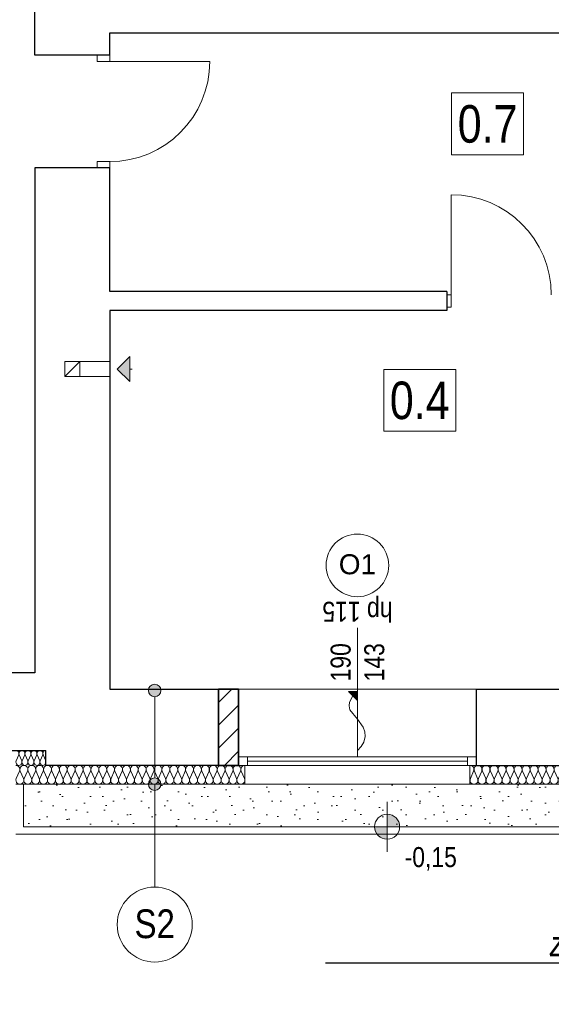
# Model space of a CAD drawing. Extents: x -543332 to -314699, y -9028 to 155584.
# Tile 13 of 256: x -489068 to -484818, y 30947 to 38823. Entities that reach past the tile are written whole.
import ezdxf
from ezdxf import colors
from ezdxf.entities.mleader import LeaderData, LeaderLine
from ezdxf.math import Vec2, Vec3

# ---------------------------------------------------------------- set-up
doc = ezdxf.new("R2010")
doc.units = 0
doc.header["$MEASUREMENT"] = 0
for name, color, linetype, lineweight in [('$ IE_OPISY', 7, 'Continuous', 25), ('A-Okna_Nr_Pióra__9', 8, 'Continuous', 9), ('Arch ocieplenie_Nr_Pióra__44', 8, 'Continuous', 9), ('Arch ocieplenie_Nr_Pióra__9', 8, 'Continuous', 9), ('Arch okna_Nr_Pióra__82', 8, 'Continuous', 20), ('Arch opisy okien_Nr_Pióra__9', 8, 'Continuous', 9), ('Arch opisy_Nr_Pióra__1', 8, 'Continuous', 25), ('Arch opisy_Nr_Pióra__21', 8, 'Continuous', 9), ('Arch opisy_Nr_Pióra__9', 8, 'Continuous', 9), ('Arch teren_Nr_Pióra__5', 8, 'Continuous', 13), ('Arch wykończenie_Nr_Pióra__3', 8, 'Continuous', 18), ('Arch zmurowania_Nr_Pióra__21', 8, 'Continuous', 9), ('Arch zmurowania_Nr_Pióra__27', 8, 'Continuous', 35), ('INWENT OPISY_Nr_Pióra__21', 8, 'Continuous', 9), ('INWENT RZĘDNE_Nr_Pióra__21', 8, 'Continuous', 9), ('INWENT. DRZWI_Nr_Pióra__5', 8, 'Continuous', 13), ('INWENT. OKNA_Nr_Pióra__21', 8, 'Continuous', 9), ('INWENT. OKNA_Nr_Pióra__5', 8, 'Continuous', 13), ('INWENT.ŚCIANY_Nr_Pióra__1', 8, 'Continuous', 25), ('INWENT.ŚCIANY_Nr_Pióra__21', 8, 'Continuous', 9), ('Istniejące kominy_Nr_Pióra__21', 8, 'Continuous', 9)]:
    doc.layers.add(name, color=color, linetype=linetype, lineweight=lineweight)
for name, color, linetype in [('A-Okna', 8, 'Continuous'), ('Arch ocieplenie', 8, 'Continuous'), ('Arch opisy', 8, 'Continuous'), ('Arch zmurowania', 8, 'Continuous'), ('INWENT RZĘDNE', 8, 'Continuous'), ('Istniejące kominy', 8, 'Continuous')]:
    doc.layers.add(name, color=color, linetype=linetype)
doc.styles.add('GENERATED_STYLE_10', font='arial.ttf')
doc.styles.add('GENERATED_STYLE_3', font='ARIALN.TTF')
doc.styles.add('GENERATED_STYLE_4', font='ARIALN.TTF')
doc.styles.add('GENERATED_STYLE_7', font='ARIALN.TTF')
doc.styles.add('ROMANS', font='romans.shx', dxfattribs={"width": 0.85})

# ---------------------------------------------------------------- blocks, each defined once
blk = doc.blocks.new('Izolacja cieplna 14_3', base_point=(-489098.3, 32857.6))
at = {"layer": 'Arch ocieplenie_Nr_Pióra__44', "linetype": 'Continuous'}
for p, q in [((-489095.7, 32752.3), (-489069.4, 32812.9)), ((-489064.1, 32812.9), (-489037.9, 32752.3)), ((-489032.6, 32752.3), (-489006.3, 32812.9)), ((-489001, 32812.9), (-488974.8, 32752.3)), ((-488969.5, 32752.3), (-488943.2, 32812.9)), ((-488937.9, 32812.9), (-488911.7, 32752.3)), ((-488906.4, 32752.3), (-488880.1, 32812.9)), ((-488874.8, 32812.9), (-488848.6, 32752.3)), ((-488843.3, 32752.3), (-488817, 32812.9)), ((-488811.7, 32812.9), (-488785.5, 32752.3)), ((-488780.2, 32752.3), (-488753.9, 32812.9)), ((-488748.6, 32812.9), (-488722.4, 32752.3)), ((-488717.1, 32752.3), (-488690.8, 32812.9)), ((-488685.5, 32812.9), (-488659.3, 32752.3)), ((-488654, 32752.3), (-488627.7, 32812.9)), ((-488622.4, 32812.9), (-488596.1, 32752.3)), ((-488590.8, 32752.3), (-488564.6, 32812.9)), ((-488559.3, 32812.9), (-488533, 32752.3)), ((-488527.7, 32752.3), (-488501.5, 32812.9)), ((-488496.2, 32812.9), (-488469.9, 32752.3)), ((-488464.6, 32752.3), (-488438.4, 32812.9)), ((-488433.1, 32812.9), (-488406.8, 32752.3)), ((-488401.5, 32752.3), (-488375.3, 32812.9)), ((-488370, 32812.9), (-488343.7, 32752.3)), ((-488338.4, 32752.3), (-488312.2, 32812.9)), ((-488306.9, 32812.9), (-488280.6, 32752.3)), ((-488275.3, 32752.3), (-488249.1, 32812.9)), ((-488243.8, 32812.9), (-488217.5, 32752.3)), ((-488212.2, 32752.3), (-488186, 32812.9)), ((-488180.7, 32812.9), (-488154.4, 32752.3)), ((-488149.1, 32752.3), (-488122.9, 32812.9)), ((-488117.6, 32812.9), (-488091.3, 32752.3)), ((-488086, 32752.3), (-488059.8, 32812.9)), ((-488054.5, 32812.9), (-488028.2, 32752.3)), ((-488022.9, 32752.3), (-487996.7, 32812.9)), ((-487991.4, 32812.9), (-487965.1, 32752.3)), ((-487959.8, 32752.3), (-487933.6, 32812.9)), ((-487928.3, 32812.9), (-487902, 32752.3)), ((-487896.7, 32752.3), (-487870.5, 32812.9)), ((-487865.2, 32812.9), (-487838.9, 32752.3)), ((-487833.6, 32752.3), (-487807.4, 32812.9)), ((-487802.1, 32812.9), (-487775.8, 32752.3)), ((-487770.5, 32752.3), (-487744.3, 32812.9)), ((-487739, 32812.9), (-487712.7, 32752.3)), ((-487707.4, 32752.3), (-487681.1, 32812.9)), ((-487675.8, 32812.9), (-487649.6, 32752.3)), ((-487644.3, 32752.3), (-487618, 32812.9)), ((-487612.7, 32812.9), (-487586.5, 32752.3)), ((-487581.2, 32752.3), (-487554.9, 32812.9)), ((-487549.6, 32812.9), (-487523.4, 32752.3)), ((-487518.1, 32752.3), (-487491.8, 32812.9)), ((-487486.5, 32812.9), (-487460.3, 32752.3)), ((-487455, 32752.3), (-487428.7, 32812.9)), ((-487423.4, 32812.9), (-487397.2, 32752.3)), ((-487391.9, 32752.3), (-487365.6, 32812.9)), ((-487360.3, 32812.9), (-487334.1, 32752.3)), ((-487328.8, 32752.3), (-487302.5, 32812.9)), ((-487297.2, 32812.9), (-487271, 32752.3))]:
    blk.add_line(p, q, dxfattribs=at)
for centre, start_param, end_param in [((-489098.3, 32825.7), 4.299596, 6.283185), ((-489035.2, 32825.7), 4.299595, 8.266774), ((-488972.1, 32825.7), 4.299595, 8.266774), ((-488909, 32825.7), 4.299595, 8.266774), ((-488845.9, 32825.7), 4.299595, 8.266774), ((-488782.8, 32825.7), 4.299595, 8.266774), ((-488719.7, 32825.7), 4.299595, 8.266774), ((-488656.6, 32825.7), 4.299595, 8.266774), ((-488593.5, 32825.7), 4.299595, 8.266774), ((-488530.4, 32825.7), 4.299595, 8.266774), ((-488467.3, 32825.7), 4.299595, 8.266774), ((-488404.2, 32825.7), 4.299595, 8.266774), ((-488341.1, 32825.7), 4.299595, 8.266774), ((-488278, 32825.7), 4.299595, 8.266774), ((-488214.9, 32825.7), 4.299595, 8.266774), ((-488151.8, 32825.7), 4.299595, 8.266774), ((-488088.7, 32825.7), 4.299595, 8.266774), ((-488025.6, 32825.7), 4.299595, 8.266774), ((-487962.5, 32825.7), 4.299595, 8.266774), ((-487899.4, 32825.7), 4.299595, 8.266774), ((-487836.3, 32825.7), 4.299595, 8.266774), ((-487773.2, 32825.7), 4.299595, 8.266774), ((-487710.1, 32825.7), 4.299595, 8.266774), ((-487646.9, 32825.7), 4.299595, 8.266774), ((-487583.8, 32825.7), 4.299595, 8.266774), ((-487520.7, 32825.7), 4.299595, 8.266774), ((-487457.6, 32825.7), 4.299595, 8.266774), ((-487394.5, 32825.7), 4.299595, 8.266774), ((-487331.4, 32825.7), 4.299595, 8.266774), ((-487268.3, 32825.7), 0, 1.983589), ((-489066.8, 32739.5), 1.158003, 5.125183), ((-489003.7, 32739.5), 1.158003, 5.125183), ((-488940.6, 32739.5), 1.158003, 5.125183), ((-488877.5, 32739.5), 1.158003, 5.125183), ((-488814.4, 32739.5), 1.158003, 5.125183), ((-488751.3, 32739.5), 1.158003, 5.125183), ((-488688.2, 32739.5), 1.158003, 5.125183), ((-488625, 32739.5), 1.158003, 5.125183), ((-488561.9, 32739.5), 1.158003, 5.125183), ((-488498.8, 32739.5), 1.158003, 5.125183), ((-488435.7, 32739.5), 1.158003, 5.125183), ((-488372.6, 32739.5), 1.158003, 5.125183), ((-488309.5, 32739.5), 1.158003, 5.125183), ((-488246.4, 32739.5), 1.158003, 5.125183), ((-488183.3, 32739.5), 1.158003, 5.125183), ((-488120.2, 32739.5), 1.158003, 5.125183), ((-488057.1, 32739.5), 1.158003, 5.125183), ((-487994, 32739.5), 1.158003, 5.125183), ((-487930.9, 32739.5), 1.158003, 5.125183), ((-487867.8, 32739.5), 1.158003, 5.125183), ((-487804.7, 32739.5), 1.158003, 5.125183), ((-487741.6, 32739.5), 1.158003, 5.125183), ((-487678.5, 32739.5), 1.158003, 5.125183), ((-487615.4, 32739.5), 1.158003, 5.125183), ((-487552.3, 32739.5), 1.158003, 5.125183), ((-487489.2, 32739.5), 1.158003, 5.125183), ((-487426.1, 32739.5), 1.158003, 5.125183), ((-487363, 32739.5), 1.158003, 5.125183), ((-487299.9, 32739.5), 1.158003, 5.125183)]:
    blk.add_ellipse(centre, major_axis=(0, 31.9), ratio=0.989029, start_param=start_param, end_param=end_param, dxfattribs=at)
blk = doc.blocks.new('Izolacja cieplna 14_7', base_point=(-488858.3, 32977.6))
at = {"layer": 'Arch ocieplenie_Nr_Pióra__44', "linetype": 'Continuous'}
for p, q in [((-489076.3, 32941.9), (-489096.3, 32893.4)), ((-489052.3, 32893.4), (-489072.3, 32941.9)), ((-489028.3, 32941.9), (-489048.3, 32893.4)), ((-489004.3, 32893.4), (-489024.3, 32941.9)), ((-488980.3, 32941.9), (-489000.3, 32893.4)), ((-488956.3, 32893.4), (-488976.3, 32941.9)), ((-488932.3, 32941.9), (-488952.3, 32893.4)), ((-488908.3, 32893.4), (-488928.3, 32941.9)), ((-488884.3, 32941.9), (-488904.3, 32893.4)), ((-488860.3, 32893.4), (-488880.3, 32941.9))]:
    blk.add_line(p, q, dxfattribs=at)
for centre, start_param, end_param in [((-489098.3, 32952.1), 1.158004, 3.141593), ((-489050.3, 32952.1), 1.158004, 5.125183), ((-489002.3, 32952.1), 1.158004, 5.125183), ((-488954.3, 32952.1), 1.158004, 5.125183), ((-488906.3, 32952.1), 1.158004, 5.125183), ((-488858.3, 32952.1), 3.141593, 5.125182), ((-489074.3, 32883.2), 4.299595, 8.266775), ((-489026.3, 32883.2), 4.299595, 8.266775), ((-488978.3, 32883.2), 4.299595, 8.266775), ((-488930.3, 32883.2), 4.299595, 8.266775), ((-488882.3, 32883.2), 4.299595, 8.266775)]:
    blk.add_ellipse(centre, major_axis=(0, -25.5), ratio=0.94039, start_param=start_param, end_param=end_param, dxfattribs=at)
blk = doc.blocks.new('Izolacja cieplna 14_16', base_point=(-485468.3, 32857.6))
at = {"layer": 'Arch ocieplenie_Nr_Pióra__9', "linetype": 'Continuous'}
for p, q in [((-485465.6, 32752.3), (-485439, 32812.9)), ((-485433.6, 32812.9), (-485407, 32752.3)), ((-485401.6, 32752.3), (-485375, 32812.9)), ((-485369.6, 32812.9), (-485343, 32752.3)), ((-485337.6, 32752.3), (-485311, 32812.9)), ((-485305.6, 32812.9), (-485279, 32752.3)), ((-485273.6, 32752.3), (-485247, 32812.9)), ((-485241.6, 32812.9), (-485215, 32752.3)), ((-485209.6, 32752.3), (-485183, 32812.9)), ((-485177.6, 32812.9), (-485151, 32752.3)), ((-485145.6, 32752.3), (-485119, 32812.9)), ((-485113.6, 32812.9), (-485087, 32752.3)), ((-485081.6, 32752.3), (-485055, 32812.9)), ((-485049.6, 32812.9), (-485023, 32752.3)), ((-485017.6, 32752.3), (-484991, 32812.9)), ((-484985.6, 32812.9), (-484959, 32752.3)), ((-484953.6, 32752.3), (-484927, 32812.9)), ((-484921.6, 32812.9), (-484895, 32752.3)), ((-484889.6, 32752.3), (-484863, 32812.9)), ((-484857.6, 32812.9), (-484831, 32752.3)), ((-484825.6, 32752.3), (-484799, 32812.9)), ((-484793.6, 32812.9), (-484767, 32752.3)), ((-484761.6, 32752.3), (-484735, 32812.9)), ((-484729.6, 32812.9), (-484703, 32752.3)), ((-484697.6, 32752.3), (-484671, 32812.9)), ((-484665.6, 32812.9), (-484639, 32752.3)), ((-484633.6, 32752.3), (-484607, 32812.9)), ((-484601.6, 32812.9), (-484575, 32752.3)), ((-484569.6, 32752.3), (-484543, 32812.9)), ((-484537.6, 32812.9), (-484511, 32752.3)), ((-484505.6, 32752.3), (-484479, 32812.9)), ((-484473.6, 32812.9), (-484447, 32752.3)), ((-484441.6, 32752.3), (-484415, 32812.9)), ((-484409.6, 32812.9), (-484383, 32752.3)), ((-484377.6, 32752.3), (-484351, 32812.9)), ((-484345.6, 32812.9), (-484319, 32752.3)), ((-484313.6, 32752.3), (-484287, 32812.9)), ((-484281.6, 32812.9), (-484255, 32752.3)), ((-484249.6, 32752.3), (-484223, 32812.9)), ((-484217.6, 32812.9), (-484191, 32752.3)), ((-484185.6, 32752.3), (-484159, 32812.9)), ((-484153.6, 32812.9), (-484127, 32752.3)), ((-484121.6, 32752.3), (-484095, 32812.9)), ((-484089.6, 32812.9), (-484063, 32752.3)), ((-484057.6, 32752.3), (-484031, 32812.9)), ((-484025.6, 32812.9), (-483999, 32752.3)), ((-483993.6, 32752.3), (-483967, 32812.9)), ((-483961.6, 32812.9), (-483935, 32752.3)), ((-483929.6, 32752.3), (-483903, 32812.9)), ((-483897.6, 32812.9), (-483871, 32752.3)), ((-483865.6, 32752.3), (-483839, 32812.9)), ((-483833.6, 32812.9), (-483807, 32752.3)), ((-483801.6, 32752.3), (-483775, 32812.9)), ((-483769.6, 32812.9), (-483743, 32752.3)), ((-483737.6, 32752.3), (-483711, 32812.9)), ((-483705.6, 32812.9), (-483679, 32752.3)), ((-483673.6, 32752.3), (-483647, 32812.9)), ((-483641.6, 32812.9), (-483615, 32752.3)), ((-483609.6, 32752.3), (-483583, 32812.9)), ((-483577.6, 32812.9), (-483551, 32752.3)), ((-483545.6, 32752.3), (-483519, 32812.9)), ((-483513.6, 32812.9), (-483487, 32752.3)), ((-483481.6, 32752.3), (-483455, 32812.9)), ((-483449.6, 32812.9), (-483423, 32752.3)), ((-483417.6, 32752.3), (-483391, 32812.9)), ((-483385.6, 32812.9), (-483359, 32752.3)), ((-483353.6, 32752.3), (-483327, 32812.9)), ((-483321.6, 32812.9), (-483295, 32752.3)), ((-483289.6, 32752.3), (-483263, 32812.9)), ((-483257.6, 32812.9), (-483231, 32752.3)), ((-483225.6, 32752.3), (-483199, 32812.9)), ((-483193.6, 32812.9), (-483167, 32752.3)), ((-483161.6, 32752.3), (-483135, 32812.9)), ((-483129.6, 32812.9), (-483103, 32752.3)), ((-483097.6, 32752.3), (-483071, 32812.9)), ((-483065.6, 32812.9), (-483039, 32752.3)), ((-483033.6, 32752.3), (-483007, 32812.9)), ((-483001.6, 32812.9), (-482975, 32752.3)), ((-482969.6, 32752.3), (-482943, 32812.9)), ((-482937.6, 32812.9), (-482911, 32752.3))]:
    blk.add_line(p, q, dxfattribs=at)
for centre, start_param, end_param in [((-485468.3, 32825.7), 5.870392, 7.853982), ((-485404.3, 32825.7), 5.870392, 9.837571), ((-485340.3, 32825.7), 5.870392, 9.837571), ((-485276.3, 32825.7), 5.870392, 9.837571), ((-485212.3, 32825.7), 5.870392, 9.837571), ((-485148.3, 32825.7), 5.870392, 9.837571), ((-485084.3, 32825.7), 5.870392, 9.837571), ((-485020.3, 32825.7), 5.870392, 9.837571), ((-484956.3, 32825.7), 5.870392, 9.837571), ((-484892.3, 32825.7), 5.870392, 9.837571), ((-484828.3, 32825.7), 5.870392, 9.837571), ((-484764.3, 32825.7), 5.870392, 9.837571), ((-484700.3, 32825.7), 5.870392, 9.837571), ((-484636.3, 32825.7), 5.870392, 9.837571), ((-484572.3, 32825.7), 5.870392, 9.837571), ((-484508.3, 32825.7), 5.870392, 9.837571), ((-484444.3, 32825.7), 5.870392, 9.837571), ((-484380.3, 32825.7), 5.870392, 9.837571), ((-484316.3, 32825.7), 5.870392, 9.837571), ((-484252.3, 32825.7), 5.870392, 9.837571), ((-484188.3, 32825.7), 5.870392, 9.837571), ((-484124.3, 32825.7), 5.870392, 9.837571), ((-484060.3, 32825.7), 5.870392, 9.837571), ((-483996.3, 32825.7), 5.870392, 9.837571), ((-483932.3, 32825.7), 5.870392, 9.837571), ((-483868.3, 32825.7), 5.870392, 9.837571), ((-483804.3, 32825.7), 5.870392, 9.837571), ((-483740.3, 32825.7), 5.870392, 9.837571), ((-483676.3, 32825.7), 5.870392, 9.837571), ((-483612.3, 32825.7), 5.870392, 9.837571), ((-483548.3, 32825.7), 5.870392, 9.837571), ((-483484.3, 32825.7), 5.870392, 9.837571), ((-483420.3, 32825.7), 5.870392, 9.837571), ((-483356.3, 32825.7), 5.870392, 9.837571), ((-483292.3, 32825.7), 5.870392, 9.837571), ((-483228.3, 32825.7), 5.870392, 9.837571), ((-483164.3, 32825.7), 5.870392, 9.837571), ((-483100.3, 32825.7), 5.870392, 9.837571), ((-483036.3, 32825.7), 5.870392, 9.837571), ((-482972.3, 32825.7), 5.870392, 9.837571), ((-482908.3, 32825.7), 1.570796, 3.554385), ((-485436.3, 32739.5), 2.728799, 6.695979), ((-485372.3, 32739.5), 2.728799, 6.695979), ((-485308.3, 32739.5), 2.728799, 6.695979), ((-485244.3, 32739.5), 2.728799, 6.695979), ((-485180.3, 32739.5), 2.728799, 6.695979), ((-485116.3, 32739.5), 2.728799, 6.695979), ((-485052.3, 32739.5), 2.728799, 6.695979), ((-484988.3, 32739.5), 2.728799, 6.695979), ((-484924.3, 32739.5), 2.728799, 6.695979), ((-484860.3, 32739.5), 2.728799, 6.695979), ((-484796.3, 32739.5), 2.728799, 6.695979), ((-484732.3, 32739.5), 2.728799, 6.695979), ((-484668.3, 32739.5), 2.728799, 6.695979), ((-484604.3, 32739.5), 2.728799, 6.695979), ((-484540.3, 32739.5), 2.728799, 6.695979), ((-484476.3, 32739.5), 2.728799, 6.695979), ((-484412.3, 32739.5), 2.728799, 6.695979), ((-484348.3, 32739.5), 2.728799, 6.695979), ((-484284.3, 32739.5), 2.728799, 6.695979), ((-484220.3, 32739.5), 2.728799, 6.695979), ((-484156.3, 32739.5), 2.728799, 6.695979), ((-484092.3, 32739.5), 2.728799, 6.695979), ((-484028.3, 32739.5), 2.728799, 6.695979), ((-483964.3, 32739.5), 2.728799, 6.695979), ((-483900.3, 32739.5), 2.728799, 6.695979), ((-483836.3, 32739.5), 2.728799, 6.695979), ((-483772.3, 32739.5), 2.728799, 6.695979), ((-483708.3, 32739.5), 2.728799, 6.695979), ((-483644.3, 32739.5), 2.728799, 6.695979), ((-483580.3, 32739.5), 2.728799, 6.695979), ((-483516.3, 32739.5), 2.728799, 6.695979), ((-483452.3, 32739.5), 2.728799, 6.695979), ((-483388.3, 32739.5), 2.728799, 6.695979), ((-483324.3, 32739.5), 2.728799, 6.695979), ((-483260.3, 32739.5), 2.728799, 6.695979), ((-483196.3, 32739.5), 2.728799, 6.695979), ((-483132.3, 32739.5), 2.728799, 6.695979), ((-483068.3, 32739.5), 2.728799, 6.695979), ((-483004.3, 32739.5), 2.728799, 6.695979), ((-482940.3, 32739.5), 2.728799, 6.695979)]:
    blk.add_ellipse(centre, major_axis=(32, 0), ratio=0.996929, start_param=start_param, end_param=end_param, dxfattribs=at)
blk = doc.blocks.new('Ściana_2', base_point=(-487318.3, 32857.6))
at = {"layer": 'Arch zmurowania_Nr_Pióra__21', "linetype": 'Continuous'}
h = blk.add_hatch(dxfattribs=at)
h.set_pattern_fill('Common_Brick', color=256, style=0, pattern_type=2)
h.set_pattern_definition([(45, (0, 0), (-91.923878, 91.923878), [])])
h.paths.add_polyline_path([(-487318.3, 33467.6), (-487478.3, 33467.6), (-487478.3, 32857.6), (-487318.3, 32857.6)], flags=0)
at = {"layer": 'Arch zmurowania_Nr_Pióra__27', "linetype": 'Continuous'}
for p, q in [((-487318.3, 33467.6), (-487478.3, 33467.6)), ((-487478.3, 33467.6), (-487478.3, 32857.6)), ((-487318.3, 32857.6), (-487318.3, 33467.6)), ((-487478.3, 32857.6), (-487318.3, 32857.6))]:
    blk.add_line(p, q, dxfattribs=at)
blk = doc.blocks.new('Linia_3', base_point=(-488288.3, 36027.6))
at = {"layer": 'Istniejące kominy_Nr_Pióra__21', "linetype": 'Continuous'}
blk.add_hatch(color=256, dxfattribs=at).paths.add_polyline_path([(-488288.3, 36027.6), (-488188.3, 36127.6), (-488188.3, 35927.6)], flags=0)
for p, q in [((-488288.3, 36027.6), (-488188.3, 36127.6)), ((-488188.3, 36127.6), (-488188.3, 35927.6)), ((-488288.3, 36027.6), (-488188.3, 35927.6)), ((-488188.3, 36027.6), (-488168.3, 36027.6))]:
    blk.add_line(p, q, dxfattribs=at)
blk = doc.blocks.new('Krzywa_6', base_point=(-486368.3, 32977.9))
at = {"layer": 'A-Okna_Nr_Pióra__9', "linetype": 'Continuous'}
blk.add_hatch(color=256, dxfattribs=at).paths.add_polyline_path([(-486368.3, 33448.5), (-486368.7, 33377.8), (-486439, 33448.9)], flags=0)
for p, q in [((-486368.3, 33448.5), (-486439, 33448.9)), ((-486368.7, 33377.8), (-486439, 33448.9)), ((-486368.3, 33448.5), (-486368.7, 33377.8))]:
    blk.add_line(p, q, dxfattribs=at)
at = {"layer": 'A-Okna_Nr_Pióra__9', "linetype": 'Continuous', "flags": 128}
blk.add_lwpolyline([(-486368.3, 32977.9), (-486339.2, 33009.1), (-486317.9, 33044.1), (-486305.7, 33088.8), (-486308.2, 33127.5), (-486321.2, 33164), (-486368.3, 33228.5), (-486427.9, 33301.8), (-486435, 33333.8), (-486431, 33363.7), (-486403.9, 33413.3)], dxfattribs=at)
blk = doc.blocks.new('Koty wysokościowe_30', base_point=(-486130.6, 32367.6))
at = {"layer": 'INWENT RZĘDNE_Nr_Pióra__21', "linetype": 'Continuous'}
for points in [[(-486130.6, 32367.6), (-486030.6, 32367.6), (-486038.2, 32405.9), (-486059.9, 32438.3), (-486092.4, 32460), (-486130.6, 32467.6)], [(-486130.6, 32367.6), (-486230.6, 32367.6), (-486223, 32329.4), (-486201.3, 32296.9), (-486168.9, 32275.2), (-486130.6, 32267.6)]]:
    blk.add_hatch(color=256, dxfattribs=at).paths.add_polyline_path(points, flags=0)
for p, q in [((-486130.6, 32167.6), (-486130.6, 32567.6)), ((-486330.6, 32367.6), (-485930.6, 32367.6))]:
    blk.add_line(p, q, dxfattribs=at)
blk.add_circle((-486130.6, 32367.6), 100, dxfattribs=at)
at = {"layer": 'INWENT RZĘDNE_Nr_Pióra__21', "insert": (-485991, 32014.9), "char_height": 160, "attachment_point": 7, "style": 'GENERATED_STYLE_3'}
blk.add_mtext('{-0,15}', dxfattribs=at)
blk = doc.blocks.new('Linia_31', base_point=(-487988.9, 33457.6))
at = {"layer": 'Arch opisy_Nr_Pióra__21', "linetype": 'Continuous'}
for points in [[(-487938.9, 33457.6), (-487942.7, 33476.8), (-487953.5, 33493), (-487969.7, 33503.8), (-487988.9, 33507.6), (-488008, 33503.8), (-488024.2, 33493), (-488035.1, 33476.8), (-488038.9, 33457.6), (-488035.1, 33438.5), (-488024.2, 33422.3), (-488008, 33411.4), (-487988.9, 33407.6), (-487969.7, 33411.4), (-487953.5, 33422.3), (-487942.7, 33438.5)], [(-487938.9, 32707.6), (-487942.7, 32726.8), (-487953.5, 32743), (-487969.7, 32753.8), (-487988.9, 32757.6), (-488008, 32753.8), (-488024.2, 32743), (-488035.1, 32726.8), (-488038.9, 32707.6), (-488035.1, 32688.5), (-488024.2, 32672.3), (-488008, 32661.4), (-487988.9, 32657.6), (-487969.7, 32661.4), (-487953.5, 32672.3), (-487942.7, 32688.5)]]:
    blk.add_hatch(color=256, dxfattribs=at).paths.add_polyline_path(points, flags=0)
blk.add_line((-487988.9, 33407.6), (-487988.9, 32757.6), dxfattribs=at)
for centre in [(-487988.9, 33457.6), (-487988.9, 32707.6)]:
    blk.add_circle(centre, 50, dxfattribs=at)
blk = doc.blocks.new('Linia_32', base_point=(-487988.9, 32707.6))
at = {"layer": 'Arch opisy_Nr_Pióra__21', "linetype": 'Continuous'}
blk.add_line((-487988.9, 32707.6), (-487988.9, 31885), dxfattribs=at)
blk.add_circle((-487988.9, 31585), 300, dxfattribs=at)

msp = doc.modelspace()

# ---------------------------------------------------------------- hatches: boundary and pattern name
at = {"layer": 'Arch okna_Nr_Pióra__82', "linetype": 'Continuous'}
h = msp.add_hatch(dxfattribs=at)
h.set_pattern_fill('Render', color=256, style=0, pattern_type=2)
h.set_pattern_definition([(45, (0, 350), (-111.36932, 111.36932), [0, -105, 0, -157.5]), (110, (350, 350), (148.00159, 53.868173), [0, -77, 0, -133])])
h.paths.add_polyline_path([(-481433.3, 32707.6), (-489038.3, 32707.6), (-489038.3, 32367.6), (-481433.3, 32367.6)], flags=0)

# ---------------------------------------------------------------- linework, layer by layer
at = {"layer": 'Arch opisy_Nr_Pióra__9', "linetype": 'Continuous'}
msp.add_circle((-486368.3, 34457.6), 250, dxfattribs=at)
at = {"layer": 'Arch teren_Nr_Pióra__5', "linetype": 'Continuous'}
for p, q in [((-489038.3, 32367.6), (-489038.3, 32707.6)), ((-481433.3, 32307.6), (-489098.3, 32307.6)), ((-481433.3, 32367.6), (-489038.3, 32367.6))]:
    msp.add_line(p, q, dxfattribs=at)
at = {"layer": 'Arch wykończenie_Nr_Pióra__3', "linetype": 'Continuous'}
for p, q in [((-487268.3, 32707.6), (-487268.3, 32857.6)), ((-485468.3, 32707.6), (-485468.3, 32857.6)), ((-489098.3, 32707.6), (-487268.3, 32707.6)), ((-485468.3, 32707.6), (-482908.3, 32707.6))]:
    msp.add_line(p, q, dxfattribs=at)
at = {"layer": 'INWENT. DRZWI_Nr_Pióra__5', "linetype": 'Continuous'}
for p, q in [((-488448.3, 38487.6), (-488448.3, 38537.6)), ((-488348.3, 38537.6), (-488348.3, 38487.6)), ((-488348.3, 38487.6), (-488448.3, 38487.6)), ((-488348.3, 38487.6), (-487548.3, 38487.6)), ((-488348.3, 37687.6), (-488448.3, 37687.6)), ((-488448.3, 37687.6), (-488448.3, 37637.6)), ((-488348.3, 37637.6), (-488348.3, 37687.6)), ((-485618.3, 36622.6), (-485618.3, 37422.6)), ((-485653.3, 36622.6), (-485618.3, 36622.6)), ((-485618.3, 36622.6), (-485618.3, 36522.6)), ((-485618.3, 36522.6), (-485653.3, 36522.6))]:
    msp.add_line(p, q, dxfattribs=at)
for centre, start, end in [((-488348.3, 38487.6), 270, 0), ((-485618.3, 36622.6), 0, 90)]:
    msp.add_arc(centre, 800, start, end, dxfattribs=at)
at = {"layer": 'INWENT. OKNA_Nr_Pióra__5', "linetype": 'Continuous'}
for p, q in [((-486368.3, 32927.6), (-486368.3, 33957.6)), ((-485418.3, 32927.6), (-487318.3, 32927.6)), ((-487248.3, 32857.6), (-487248.3, 32927.6)), ((-485488.3, 32857.6), (-485488.3, 32927.6)), ((-485418.3, 32857.6), (-487318.3, 32857.6)), ((-487248.3, 32892.6), (-485488.3, 32892.6))]:
    msp.add_line(p, q, dxfattribs=at)
at = {"layer": 'INWENT.ŚCIANY_Nr_Pióra__1', "linetype": 'Continuous'}
for p, q in [((-488948.3, 38537.6), (-488948.3, 44437.6)), ((-488348.3, 38717.6), (-481158.3, 38717.6)), ((-488348.3, 38537.6), (-488348.3, 38717.6)), ((-488348.3, 38537.6), (-488948.3, 38537.6)), ((-488348.3, 37637.6), (-488948.3, 37637.6)), ((-488948.3, 37637.6), (-488948.3, 33597.6)), ((-488348.3, 36647.6), (-488348.3, 37637.6)), ((-485653.3, 36647.6), (-488348.3, 36647.6)), ((-485653.3, 36647.6), (-485653.3, 36497.6)), ((-488348.3, 36497.6), (-488348.3, 33467.6)), ((-485653.3, 36497.6), (-488348.3, 36497.6)), ((-488948.3, 33597.6), (-489268.3, 33597.6)), ((-488348.3, 33467.6), (-487478.3, 33467.6)), ((-487478.3, 33467.6), (-487478.3, 33137.6)), ((-485418.3, 33467.6), (-485418.3, 33137.6)), ((-485418.3, 33467.6), (-483388.3, 33467.6)), ((-487478.3, 33137.6), (-487478.3, 32857.6)), ((-485418.3, 33137.6), (-485418.3, 32857.6)), ((-489268.3, 32977.6), (-488858.3, 32977.6)), ((-488858.3, 32857.6), (-488858.3, 32977.6)), ((-487478.3, 32857.6), (-488858.3, 32857.6)), ((-485418.3, 32857.6), (-482958.3, 32857.6))]:
    msp.add_line(p, q, dxfattribs=at)
at = {"layer": 'INWENT.ŚCIANY_Nr_Pióra__21', "linetype": 'Continuous'}
for p, q in [((-487478.3, 33467.6), (-485418.3, 33467.6)), ((-487268.3, 32707.6), (-485468.3, 32707.6))]:
    msp.add_line(p, q, dxfattribs=at)
at = {"layer": 'Istniejące kominy_Nr_Pióra__21', "linetype": 'Continuous'}
for p, q in [((-488708.3, 36087.6), (-488588.3, 36087.6)), ((-488708.3, 35967.6), (-488708.3, 36087.6)), ((-488708.3, 35967.6), (-488588.3, 36087.6)), ((-488588.3, 36087.6), (-488588.3, 35967.6)), ((-488348.3, 36087.6), (-488588.3, 36087.6)), ((-488588.3, 35967.6), (-488708.3, 35967.6)), ((-488588.3, 35967.6), (-488348.3, 35967.6))]:
    msp.add_line(p, q, dxfattribs=at)

# ---------------------------------------------------------------- block references
at = {"layer": 'A-Okna', "color": 135, "linetype": 'Continuous', "lineweight": 9, "true_color": 0x3dad99}
msp.add_blockref('Krzywa_6', (-486368.3, 32977.9), dxfattribs=at)
at = {"layer": 'Arch ocieplenie', "color": 104, "linetype": 'Continuous', "lineweight": 13, "true_color": 0x029e21}
for name, p in [('Izolacja cieplna 14_7', (-488858.3, 32977.6)), ('Izolacja cieplna 14_3', (-489098.3, 32857.6)), ('Izolacja cieplna 14_16', (-485468.3, 32857.6))]:
    msp.add_blockref(name, p, dxfattribs=at)
at = {"layer": 'Arch opisy', "linetype": 'Continuous'}
for name, p in [('Linia_31', (-487988.9, 33457.6)), ('Linia_32', (-487988.9, 32707.6))]:
    msp.add_blockref(name, p, dxfattribs=at)
at = {"layer": 'Arch zmurowania'}
msp.add_blockref('Ściana_2', (-487318.3, 32857.6), dxfattribs=at)
at = {"layer": 'INWENT RZĘDNE'}
msp.add_blockref('Koty wysokościowe_30', (-486130.6, 32367.6), dxfattribs=at)
at = {"layer": 'Istniejące kominy', "linetype": 'Continuous'}
msp.add_blockref('Linia_3', (-488288.3, 36027.6), dxfattribs=at)

# ---------------------------------------------------------------- texts
at = {"layer": 'Arch opisy okien_Nr_Pióra__9', "linetype": 'Continuous', "insert": (-486368.3, 34546.8), "char_height": 160, "attachment_point": 2, "style": 'GENERATED_STYLE_10'}
msp.add_mtext('{O1}', dxfattribs=at)
at = {"layer": 'Arch opisy_Nr_Pióra__1', "linetype": 'Continuous', "insert": (-487988.9, 31706.4), "char_height": 230, "attachment_point": 2, "style": 'GENERATED_STYLE_7'}
msp.add_mtext('{S2}', dxfattribs=at)
at = {"layer": 'INWENT. OKNA_Nr_Pióra__21', "linetype": 'Continuous', "insert": (-486368.3, 34007), "char_height": 160, "attachment_point": 2, "rotation": 180, "style": 'GENERATED_STYLE_7'}
msp.add_mtext('{hp 115}', dxfattribs=at)
at = {"layer": 'INWENT. OKNA_Nr_Pióra__21', "linetype": 'Continuous', "insert": (-486582.5, 33682.6), "char_height": 160, "width": 709.227, "attachment_point": 2, "rotation": 90, "line_spacing_factor": 1.007581, "style": 'GENERATED_STYLE_7'}
msp.add_mtext('{190\\P143}', dxfattribs=at)

# ---------------------------------------------------------------- leaders
at = {"layer": '$ IE_OPISY', "color": 7, "lineweight": 30}
ml = msp.add_multileader_mtext('Standard', dxfattribs=at)
ml.set_content('\\Q10;\\W0.8;zasilić z istn obwodu oświetleniowego', color=7, style='ROMANS')
ml.set_leader_properties()
ml.build(insert=Vec2(0, 0))
ml.multileader.update_dxf_attribs({"text_left_attachment_type": 6, "text_right_attachment_type": 6, "dogleg_length": 0.36, "arrow_head_size": 70})
ctx = ml.context
ctx.base_point, ctx.char_height, ctx.arrow_head_size, ctx.landing_gap_size, ctx.plane_origin = Vec3(-484849, 31276.8), 200, 70, 0.9, Vec3(-507686.8, 34362.6)
ctx.left_attachment, ctx.right_attachment = 6, 6
notes = []
notes.append((ctx, [(0, (1, 1, 0), (-482225.3, 31276.8), (-1, 0), 0.36, [(0, [(-480904, 32541.8)], 0, [])])]))
ctx.mtext.insert, ctx.mtext.rotation, ctx.mtext.width, ctx.mtext.defined_height, ctx.mtext.flow_direction = Vec3(-484848.1, 31543.5), 6.283185, 4429.801, 382.9, 5
for ctx, leaders in notes:
    for number, flags, end, landing, length, lines in leaders:
        leader = LeaderData()
        leader.index, (leader.has_last_leader_line, leader.has_dogleg_vector, leader.attachment_direction) = number, flags
        leader.last_leader_point, leader.dogleg_vector, leader.dogleg_length = Vec3(end), Vec3(landing), length
        for number, points, colour, breaks in lines:
            line = LeaderLine()
            line.index, line.vertices, line.color, line.breaks = number, Vec3.list(points), colors.encode_raw_color(colour), breaks
            leader.lines.append(line)
        ctx.leaders.append(leader)

# ---------------------------------------------------------------- wipeouts: each hides what was drawn before it
at = {"linetype": 'Continuous', "ltscale": 1947248.4826293}
msp.add_wipeout([(-485615.5, 38236.9), (-485039.5, 38236.9), (-485039.5, 37742.8), (-485615.5, 37742.8)], dxfattribs=at).dxf.layer = 'INWENT OPISY_Nr_Pióra__21'
at = {"linetype": 'Continuous', "ltscale": 1948743.154423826}
msp.add_wipeout([(-486158.2, 36025.8), (-485582.2, 36025.8), (-485582.2, 35531.7), (-486158.2, 35531.7)], dxfattribs=at).dxf.layer = 'INWENT OPISY_Nr_Pióra__21'

# ---------------------------------------------------------------- next in the draw order: linework, layer by layer
at = {"layer": 'INWENT OPISY_Nr_Pióra__21', "linetype": 'Continuous', "flags": 128}
for points in [[(-485615.5, 38236.9), (-485039.5, 38236.9), (-485039.5, 37742.8), (-485615.5, 37742.8)], [(-486158.2, 36025.8), (-485582.2, 36025.8), (-485582.2, 35531.7), (-486158.2, 35531.7)]]:
    msp.add_lwpolyline(points, close=True, dxfattribs=at)

# ---------------------------------------------------------------- next in the draw order: texts
at = {"layer": 'INWENT OPISY_Nr_Pióra__21', "linetype": 'Continuous', "char_height": 300, "attachment_point": 8, "style": 'GENERATED_STYLE_4'}
for s, insert in [('{0.7 }', (-485327.5, 37834.8)), ('{0.4 }', (-485870.2, 35623.7))]:
    msp.add_mtext(s, dxfattribs=dict(at, insert=insert))

doc.saveas('drawing.dxf')
